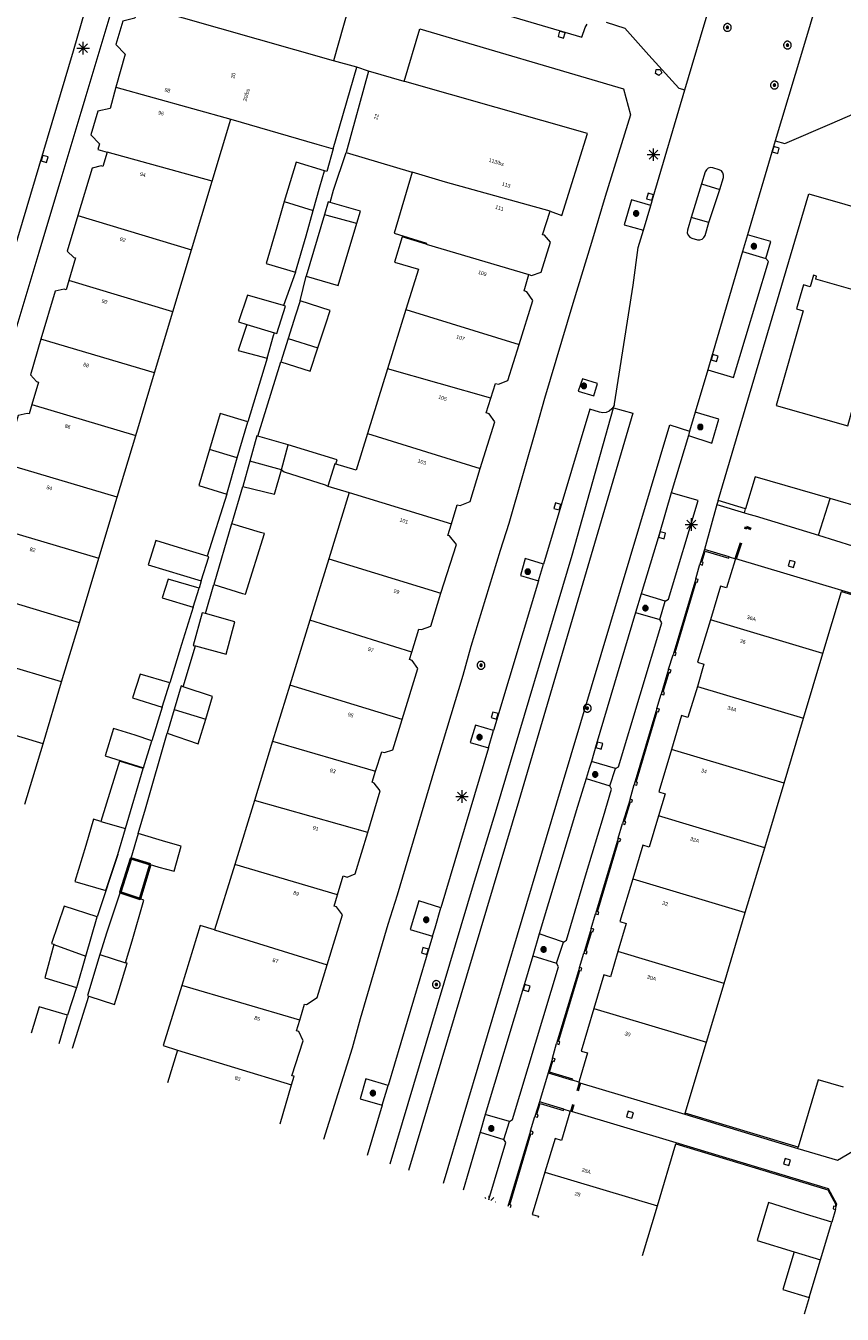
# Model space of a CAD drawing. Header units: metres. Extents: x 135779 to 137489, y 452643 to 455118.
# Tile 40 of 256: x 136502 to 136567, y 452694 to 452797. Entities that reach past the tile are written whole.
import ezdxf
from ezdxf.enums import TextEntityAlignment as Align

# ---------------------------------------------------------------- set-up
doc = ezdxf.new("R2010")
doc.units = ezdxf.units.M
doc.linetypes.add('DGN_Style_4', pattern=[89.853097, 44.898487, -22.449243, 0.056123, -22.449243])
for name, color, linetype, lineweight in [('KTop_GBI_Luifel', 40, 'Continuous', 40), ('KTop_NAR_Huisnummer (t)', 7, 'Continuous', 13), ('KTop_NAR_Huisnummer tijdelijk (t)', 7, 'Continuous', 13), ('KTop_PAL_Lichtmast', 40, 'Continuous', 13), ('KTop_PND_Grondvlaksituatie van BAG-pand [tachy]', 1, 'Continuous', 13), ('KTop_PND_Pandscheiding', 40, 'Continuous', 13), ('KTop_PUT_Brandkraan of -put', 1, 'Continuous', 13), ('KTop_PUT_Inspectie- of rioolput', 15, 'Continuous', 13), ('KTop_PUT_Kolk', 15, 'Continuous', 13), ('KTop_SHD_Hek (l)', 15, 'DGN_Style_4', 40), ('KTop_SHD_Muur', 15, 'Continuous', 13), ('KTop_VGO_Boom', 92, 'Continuous', 13), ('KTop_WGD_Parkeervlak', 251, 'Continuous', 13), ('KTop_WGD_Rijbaan_Lokale weg', 251, 'Continuous', 13), ('KTop_WGD_Rijbaan_Lokale weg_fietsstrook', 40, 'Continuous', 13), ('KTop_WGD_Rijbaan_Lokale weg_verkeersdrempel', 40, 'Continuous', 13), ('KTop_WGD_Voetpad', 251, 'Continuous', 13), ('KTop_WGD_Voetpad_achterpad', 251, 'Continuous', 13)]:
    doc.layers.add(name, color=color, linetype=linetype, lineweight=lineweight)
doc.styles.add('Style-ROVU', font='ROVU.shx')
doc.styles.add('Style-ROVUCURSIEF', font='ROVUCURSIEF.shx')

# ---------------------------------------------------------------- blocks, each defined once
blk = doc.blocks.new('PAL_Lichtmast')
at = {"layer": 'KTop_PAL_Lichtmast'}
for p, q in [((-0.35, -0.35), (0.35, 0.35)), ((0.35, -0.35), (-0.35, 0.35)), ((0, -0.5), (0, 0.5)), ((-0.5, 0), (0.5, 0))]:
    blk.add_line(p, q, dxfattribs=at)
blk = doc.blocks.new('PUT_Brandkraan_of_-put')
at = {"layer": 'KTop_PUT_Brandkraan of -put'}
for p, q in [((-0.25, 0.03), (0, 0.25)), ((-0.16, -0.25), (-0.25, 0.03)), ((0, 0.25), (0.25, 0.03)), ((0.25, 0.03), (0.16, -0.25)), ((0.16, -0.25), (-0.16, -0.25))]:
    blk.add_line(p, q, dxfattribs=at)
blk = doc.blocks.new('PUT_Inspectie-_of_rioolput')
at = {"layer": 'KTop_PUT_Inspectie- of rioolput', "flags": 128}
for points in [[(0.31, 0), (0.31, 0.03), (0.3, 0.06), (0.29, 0.1), (0.28, 0.13), (0.27, 0.15), (0.25, 0.18), (0.23, 0.21), (0.21, 0.23), (0.18, 0.25), (0.15, 0.27), (0.13, 0.28), (0.1, 0.29), (0.06, 0.3), (0.03, 0.31), (0, 0.31), (-0.03, 0.31), (-0.06, 0.3), (-0.1, 0.29), (-0.13, 0.28), (-0.16, 0.27), (-0.18, 0.25), (-0.21, 0.23), (-0.23, 0.21), (-0.25, 0.18), (-0.27, 0.15), (-0.28, 0.13), (-0.29, 0.1), (-0.3, 0.06), (-0.31, 0.03), (-0.31, 0), (-0.31, -0.03), (-0.3, -0.06), (-0.29, -0.1), (-0.28, -0.13), (-0.27, -0.16), (-0.25, -0.18), (-0.23, -0.21), (-0.21, -0.23), (-0.18, -0.25), (-0.15, -0.27), (-0.13, -0.28), (-0.1, -0.29), (-0.06, -0.3), (-0.03, -0.31), (0, -0.31), (0.03, -0.31), (0.06, -0.3), (0.1, -0.29), (0.13, -0.28), (0.15, -0.27), (0.18, -0.25), (0.21, -0.23), (0.23, -0.21), (0.25, -0.18), (0.27, -0.15), (0.28, -0.13), (0.29, -0.1), (0.3, -0.06), (0.31, -0.03), (0.31, 0)], [(0.1, 0), (0.09, 0.01), (0.09, 0.02), (0.09, 0.03), (0.09, 0.04), (0.08, 0.05), (0.08, 0.06), (0.07, 0.06), (0.06, 0.07), (0.06, 0.08), (0.05, 0.08), (0.04, 0.09), (0.03, 0.09), (0.02, 0.09), (0.01, 0.09), (0, 0.09), (-0.01, 0.09), (-0.02, 0.09), (-0.03, 0.09), (-0.04, 0.09), (-0.05, 0.08), (-0.06, 0.08), (-0.06, 0.07), (-0.07, 0.06), (-0.08, 0.06), (-0.08, 0.05), (-0.09, 0.04), (-0.09, 0.03), (-0.09, 0.02), (-0.09, 0.01), (-0.09, 0), (-0.09, -0.01), (-0.09, -0.02), (-0.09, -0.03), (-0.09, -0.04), (-0.08, -0.05), (-0.08, -0.06), (-0.07, -0.06), (-0.06, -0.07), (-0.06, -0.08), (-0.05, -0.08), (-0.04, -0.09), (-0.03, -0.09), (-0.02, -0.09), (-0.01, -0.09), (0, -0.09), (0.01, -0.09), (0.02, -0.09), (0.03, -0.09), (0.04, -0.09), (0.05, -0.08), (0.06, -0.08), (0.06, -0.07), (0.07, -0.06), (0.08, -0.06), (0.08, -0.05), (0.09, -0.04), (0.09, -0.03), (0.09, -0.02), (0.09, -0.01), (0.1, 0)], [(0.04, 0), (0.03, 0), (0.03, 0.01), (0.03, 0.01), (0.03, 0.01), (0.03, 0.02), (0.03, 0.02), (0.03, 0.02), (0.02, 0.03), (0.02, 0.03), (0.02, 0.03), (0.01, 0.03), (0.01, 0.03), (0.01, 0.03), (0, 0.03), (0, 0.03), (0, 0.03), (-0.01, 0.03), (-0.01, 0.03), (-0.01, 0.03), (-0.02, 0.03), (-0.02, 0.03), (-0.02, 0.03), (-0.03, 0.02), (-0.03, 0.02), (-0.03, 0.02), (-0.03, 0.01), (-0.03, 0.01), (-0.03, 0.01), (-0.03, 0), (-0.03, 0), (-0.03, 0), (-0.03, -0.01), (-0.03, -0.01), (-0.03, -0.01), (-0.03, -0.02), (-0.03, -0.02), (-0.03, -0.02), (-0.02, -0.03), (-0.02, -0.03), (-0.02, -0.03), (-0.01, -0.03), (-0.01, -0.03), (-0.01, -0.03), (0, -0.03), (0, -0.03), (0, -0.03), (0.01, -0.03), (0.01, -0.03), (0.01, -0.03), (0.02, -0.03), (0.02, -0.03), (0.02, -0.03), (0.03, -0.02), (0.03, -0.02), (0.03, -0.02), (0.03, -0.01), (0.03, -0.01), (0.03, -0.01), (0.03, 0), (0.04, 0)], [(0.01, 0.02), (0.01, 0.02), (0.01, 0.02), (0, 0.02), (0, 0.02), (0, 0.02), (0, 0.02), (-0.01, 0.02), (-0.01, 0.02), (-0.01, 0.02), (-0.01, 0.02), (-0.01, 0.02), (-0.02, 0.02), (-0.02, 0.01), (-0.02, 0.01), (-0.02, 0.01), (-0.02, 0.01), (-0.02, 0.01), (-0.02, 0), (-0.02, 0), (-0.02, 0), (-0.02, 0), (-0.02, -0.01), (-0.02, -0.01), (-0.02, -0.01), (-0.02, -0.01), (-0.02, -0.01), (-0.02, -0.02), (-0.01, -0.02), (-0.01, -0.02), (-0.01, -0.02), (-0.01, -0.02), (-0.01, -0.02), (0, -0.02), (0, -0.02), (0, -0.02), (0, -0.02), (0.01, -0.02), (0.01, -0.02), (0.01, -0.02), (0.01, -0.02), (0.01, -0.02), (0.02, -0.02), (0.02, -0.01), (0.02, -0.01), (0.02, -0.01), (0.02, -0.01), (0.02, -0.01), (0.02, 0), (0.02, 0), (0.02, 0), (0.02, 0), (0.02, 0.01), (0.02, 0.01), (0.02, 0.01), (0.02, 0.01), (0.02, 0.01), (0.02, 0.02), (0.01, 0.02), (0.01, 0.02), (0.01, 0.02)]]:
    blk.add_lwpolyline(points, dxfattribs=at)
blk = doc.blocks.new('PUT_Kolk')
at = {"layer": 'KTop_PUT_Kolk', "flags": 128}
blk.add_lwpolyline([(0.22, -0.23), (0.22, 0.22), (-0.23, 0.22), (-0.23, -0.23), (0.22, -0.23)], dxfattribs=at)
blk = doc.blocks.new('VGO_Boom')
at = {"layer": 'KTop_VGO_Boom', "flags": 128}
for points in [[(0.21, 0), (0.21, 0.02), (0.21, 0.04), (0.2, 0.07), (0.2, 0.09), (0.19, 0.11), (0.17, 0.13), (0.16, 0.14), (0.14, 0.16), (0.13, 0.17), (0.11, 0.19), (0.09, 0.2), (0.07, 0.2), (0.04, 0.21), (0.02, 0.21), (0, 0.21), (-0.02, 0.21), (-0.05, 0.21), (-0.07, 0.2), (-0.09, 0.2), (-0.11, 0.19), (-0.13, 0.17), (-0.14, 0.16), (-0.16, 0.14), (-0.17, 0.13), (-0.19, 0.11), (-0.2, 0.09), (-0.2, 0.07), (-0.21, 0.04), (-0.21, 0.02), (-0.22, 0), (-0.21, -0.02), (-0.21, -0.05), (-0.2, -0.07), (-0.2, -0.09), (-0.19, -0.11), (-0.17, -0.13), (-0.16, -0.14), (-0.14, -0.16), (-0.13, -0.17), (-0.11, -0.19), (-0.09, -0.2), (-0.07, -0.2), (-0.05, -0.21), (-0.02, -0.21), (0, -0.22), (0.02, -0.21), (0.04, -0.21), (0.07, -0.2), (0.09, -0.2), (0.11, -0.19), (0.13, -0.17), (0.14, -0.16), (0.16, -0.14), (0.17, -0.13), (0.19, -0.11), (0.2, -0.09), (0.2, -0.07), (0.21, -0.05), (0.21, -0.02), (0.21, 0)], [(0.15, 0), (0.15, 0.02), (0.15, 0.03), (0.15, 0.05), (0.14, 0.06), (0.13, 0.08), (0.13, 0.09), (0.12, 0.1), (0.1, 0.12), (0.09, 0.13), (0.08, 0.13), (0.06, 0.14), (0.05, 0.15), (0.03, 0.15), (0.02, 0.15), (0, 0.15), (-0.02, 0.15), (-0.03, 0.15), (-0.05, 0.15), (-0.06, 0.14), (-0.08, 0.13), (-0.09, 0.13), (-0.1, 0.12), (-0.12, 0.1), (-0.13, 0.09), (-0.13, 0.08), (-0.14, 0.06), (-0.15, 0.05), (-0.15, 0.03), (-0.15, 0.02), (-0.16, 0), (-0.15, -0.02), (-0.15, -0.03), (-0.15, -0.05), (-0.14, -0.06), (-0.13, -0.08), (-0.13, -0.09), (-0.12, -0.1), (-0.1, -0.12), (-0.09, -0.13), (-0.08, -0.13), (-0.06, -0.14), (-0.05, -0.15), (-0.03, -0.15), (-0.02, -0.15), (0, -0.16), (0.02, -0.15), (0.03, -0.15), (0.05, -0.15), (0.06, -0.14), (0.08, -0.13), (0.09, -0.13), (0.1, -0.12), (0.12, -0.1), (0.13, -0.09), (0.13, -0.08), (0.14, -0.06), (0.15, -0.05), (0.15, -0.03), (0.15, -0.02), (0.15, 0)], [(0.1, 0), (0.09, 0.01), (0.09, 0.02), (0.09, 0.03), (0.09, 0.04), (0.08, 0.05), (0.08, 0.06), (0.07, 0.06), (0.06, 0.07), (0.06, 0.08), (0.05, 0.08), (0.04, 0.09), (0.03, 0.09), (0.02, 0.09), (0.01, 0.09), (0, 0.09), (-0.01, 0.09), (-0.02, 0.09), (-0.03, 0.09), (-0.04, 0.09), (-0.05, 0.08), (-0.06, 0.08), (-0.06, 0.07), (-0.07, 0.06), (-0.08, 0.06), (-0.08, 0.05), (-0.09, 0.04), (-0.09, 0.03), (-0.09, 0.02), (-0.09, 0.01), (-0.1, 0), (-0.09, -0.01), (-0.09, -0.02), (-0.09, -0.03), (-0.09, -0.04), (-0.08, -0.05), (-0.08, -0.06), (-0.07, -0.06), (-0.06, -0.07), (-0.06, -0.08), (-0.05, -0.08), (-0.04, -0.09), (-0.03, -0.09), (-0.02, -0.09), (-0.01, -0.09), (0, -0.1), (0.01, -0.09), (0.02, -0.09), (0.03, -0.09), (0.04, -0.09), (0.05, -0.08), (0.06, -0.08), (0.06, -0.07), (0.07, -0.06), (0.08, -0.06), (0.08, -0.05), (0.09, -0.04), (0.09, -0.03), (0.09, -0.02), (0.09, -0.01), (0.1, 0)], [(0.04, 0), (0.03, 0), (0.03, 0.01), (0.03, 0.01), (0.03, 0.01), (0.03, 0.02), (0.03, 0.02), (0.03, 0.02), (0.02, 0.03), (0.02, 0.03), (0.02, 0.03), (0.01, 0.03), (0.01, 0.03), (0.01, 0.03), (0, 0.03), (0, 0.03), (0, 0.03), (-0.01, 0.03), (-0.01, 0.03), (-0.01, 0.03), (-0.02, 0.03), (-0.02, 0.03), (-0.02, 0.03), (-0.03, 0.02), (-0.03, 0.02), (-0.03, 0.02), (-0.03, 0.01), (-0.03, 0.01), (-0.03, 0.01), (-0.04, 0), (-0.04, 0), (-0.04, 0), (-0.03, -0.01), (-0.03, -0.01), (-0.03, -0.01), (-0.03, -0.02), (-0.03, -0.02), (-0.03, -0.02), (-0.02, -0.03), (-0.02, -0.03), (-0.02, -0.03), (-0.01, -0.03), (-0.01, -0.03), (-0.01, -0.03), (0, -0.04), (0, -0.04), (0, -0.04), (0.01, -0.03), (0.01, -0.03), (0.01, -0.03), (0.02, -0.03), (0.02, -0.03), (0.02, -0.03), (0.03, -0.02), (0.03, -0.02), (0.03, -0.02), (0.03, -0.01), (0.03, -0.01), (0.03, -0.01), (0.03, 0), (0.04, 0)]]:
    blk.add_lwpolyline(points, dxfattribs=at)

msp = doc.modelspace()

# ---------------------------------------------------------------- linework, layer by layer
at = {"layer": 'KTop_GBI_Luifel', "flags": 128}
msp.add_lwpolyline([(136511.93, 452729.75), (136510.35, 452730.23), (136509.51, 452727.55), (136511.1, 452727.01), (136511.93, 452729.75)], dxfattribs=at)
at = {"layer": 'KTop_PAL_Lichtmast'}
for p, q in [((136538.72, 452703.08), (136538.64, 452703.17)), ((136538.99, 452702.98), (136538.99, 452703.31)), ((136539.12, 452702.94), (136539.35, 452703.17)), ((136539.47, 452702.81), (136539.49, 452702.81))]:
    msp.add_line(p, q, dxfattribs=at)
at = {"layer": 'KTop_PND_Grondvlaksituatie van BAG-pand [tachy]', "flags": 128}
for points in [[(136526.55, 452793.91), (136511.46, 452798.17), (136510.82, 452797.78), (136510.68, 452797.3), (136509.71, 452797.07), (136509.15, 452795.2), (136509.89, 452794.42), (136509.16, 452791.8)], [(136526.52, 452786.87), (136528.4, 452793.38)], [(136528.4, 452793.38), (136526.55, 452793.91)], [(136529.34, 452793.07), (136527.56, 452786.57)], [(136532.2, 452792.26), (136529.34, 452793.07)], [(136543.85, 452781.9), (136544.79, 452781.55), (136546.83, 452788.1), (136532.24, 452792.25), (136532.2, 452792.26)], [(136509.16, 452791.8), (136508.69, 452790.1), (136507.71, 452789.87), (136507.15, 452787.99), (136507.84, 452787.26), (136507.71, 452786.83), (136508.47, 452786.61)], [(136516.84, 452784.29), (136518.33, 452789.23)], [(136518.33, 452789.23), (136525.21, 452787.25), (136526.52, 452786.87)], [(136508.47, 452786.61), (136508.13, 452785.47), (136507.98, 452785.51), (136507.26, 452785.33), (136506.13, 452781.56)], [(136525.82, 452785.13), (136523.55, 452785.8), (136522.61, 452782.66)], [(136527.56, 452786.57), (136532.83, 452785.01)], [(136524.92, 452781.94), (136525.44, 452783.85), (136525.82, 452785.13)], [(136532.83, 452785.01), (136531.39, 452780.13), (136533.97, 452779.34), (136533.95, 452779.27)], [(136515.19, 452778.81), (136516.84, 452784.29)], [(136522.61, 452782.66), (136522.02, 452780.61), (136521.17, 452777.72), (136523.52, 452777.03)], [(136526.28, 452782.6), (136526.13, 452782.64), (136525.83, 452781.62)], [(136523.52, 452777.03), (136524.37, 452779.92), (136524.92, 452781.94)], [(136525.83, 452781.62), (136524.37, 452776.72)], [(136528.41, 452780.93), (136528.7, 452781.89), (136526.28, 452782.6)], [(136542.16, 452776.85), (136542.37, 452776.77), (136543.13, 452777.03), (136543.89, 452779.43), (136543.41, 452779.97), (136543.25, 452780.02), (136543.85, 452781.9)], [(136506.13, 452781.56), (136505.28, 452778.7), (136505.8, 452778.2), (136505.94, 452778.16), (136505.4, 452776.36)], [(136524.37, 452776.72), (136526.92, 452775.96), (136528.41, 452780.93)], [(136533.95, 452779.27), (136532.04, 452779.84), (136531.42, 452777.83), (136533.33, 452777.27), (136532.33, 452774.06)], [(136513.7, 452773.85), (136515.19, 452778.81)], [(136541.37, 452771.26), (136542.47, 452774.78), (136542, 452775.46), (136541.77, 452775.55), (136542.16, 452776.85)], [(136570.56, 452775.12), (136570.35, 452775.19), (136570.29, 452774.99), (136565.07, 452776.48), (136565.14, 452776.72), (136564.88, 452776.79), (136564.62, 452775.87), (136564.08, 452776.03), (136563.82, 452775.11), (136563.53, 452774.1), (136564.07, 452773.95), (136561.9, 452766.39), (136567.62, 452764.75), (136568.49, 452767.85)], [(136505.4, 452776.36), (136505.18, 452775.63), (136505.04, 452775.68), (136504.32, 452775.5), (136503.17, 452771.67)], [(136522.55, 452774.36), (136519.67, 452775.18), (136518.96, 452773.06), (136519.61, 452772.86)], [(136523.87, 452774.74), (136523.51, 452773.59), (136522.93, 452771.73)], [(136525.3, 452770.99), (136525.93, 452772.9), (136526.28, 452773.98), (136523.87, 452774.74)], [(136512.24, 452769), (136513.7, 452773.85)], [(136521.83, 452772.18), (136522.03, 452772.12), (136522.7, 452774.32), (136522.55, 452774.36)], [(136532.33, 452774.06), (136530.86, 452769.31)], [(136519.61, 452772.86), (136518.93, 452770.77), (136521.24, 452770.16)], [(136503.17, 452771.67), (136502.33, 452768.84), (136502.83, 452768.29), (136502.97, 452768.25), (136502.44, 452766.46)], [(136521.24, 452770.16), (136521.76, 452771.98), (136521.83, 452772.18)], [(136522.93, 452771.73), (136522.34, 452769.87)], [(136522.34, 452769.87), (136524.68, 452769.12), (136525.3, 452770.99)], [(136539.11, 452766.97), (136539.48, 452768.15), (136539.72, 452768.09), (136540.48, 452768.37), (136541.37, 452771.26)], [(136530.86, 452769.31), (136529.27, 452764.16)], [(136510.74, 452764), (136512.24, 452769)], [(136502.44, 452766.46), (136502.22, 452765.72), (136502.07, 452765.76), (136501.35, 452765.58), (136500.21, 452761.76)], [(136538.27, 452761.36), (136539.43, 452765.08), (136538.99, 452765.72), (136538.75, 452765.79), (136539.11, 452766.97)], [(136519.7, 452765.09), (136517.48, 452765.75), (136516.63, 452762.87)], [(136518.86, 452762.21), (136519.7, 452765.09)], [(136529.27, 452764.16), (136528.36, 452761.22), (136526.65, 452761.74)], [(136509.26, 452759.07), (136510.74, 452764)], [(136520.5, 452763.94), (136520.41, 452763.97), (136519.86, 452761.94)], [(136522.91, 452763.25), (136520.5, 452763.94)], [(136526.65, 452761.74), (136526.72, 452761.72), (136526.83, 452762.05), (136522.91, 452763.25)], [(136516.63, 452762.87), (136515.78, 452759.99), (136518.01, 452759.32)], [(136518.01, 452759.32), (136518.86, 452762.21)], [(136519.86, 452761.94), (136519.31, 452759.91)], [(136519.31, 452759.91), (136521.84, 452759.31), (136522.39, 452761.25)], [(136522.39, 452761.25), (136522.61, 452761.09), (136525.89, 452760.04), (136526.1, 452759.94)], [(136535.96, 452756.95), (136536.43, 452758.46), (136536.67, 452758.41), (136537.45, 452758.72), (136538.27, 452761.36)], [(136566.22, 452758.95), (136560.23, 452760.7), (136559.47, 452758.13)], [(136507.79, 452754.19), (136509.26, 452759.07)], [(136526.1, 452759.94), (136527.8, 452759.43)], [(136527.8, 452759.43), (136526.17, 452754.15)], [(136571.7, 452757.36), (136566.22, 452758.95)], [(136559.38, 452757.83), (136559.47, 452758.13)], [(136518.43, 452756.94), (136518.39, 452756.95), (136516.98, 452752.09)], [(136516.98, 452752.09), (136519.28, 452751.39), (136519.52, 452751.32), (136521.02, 452756.17), (136520.72, 452756.26), (136518.43, 452756.94)], [(136535.13, 452751.41), (136536.36, 452755.29), (136535.81, 452755.97), (136535.67, 452756), (136535.96, 452756.95)], [(136559.38, 452757.83), (136559.72, 452757.72), (136560.22, 452757.57), (136565.28, 452756.03)], [(136565.28, 452756.03), (136570.71, 452754.33)], [(136516.44, 452754.36), (136514.16, 452755.06), (136512.34, 452755.62), (136511.75, 452753.67), (136515.98, 452752.38)], [(136506.24, 452749.04), (136507.79, 452754.19)], [(136515.98, 452752.38), (136516.58, 452754.31), (136516.44, 452754.36)], [(136526.17, 452754.15), (136524.66, 452749.25)], [(136558.66, 452754.15), (136558.63, 452754.06), (136557.95, 452751.82), (136557.45, 452751.97), (136556.65, 452749.29)], [(136567.15, 452751.62), (136558.68, 452754.15), (136558.66, 452754.15)], [(136515.8, 452751.8), (136513.34, 452752.53), (136512.85, 452751.04), (136515.34, 452750.3)], [(136515.34, 452750.3), (136515.8, 452751.8)], [(136532.79, 452746.69), (136533.36, 452748.54), (136533.58, 452748.51), (136534.31, 452748.78), (136535.13, 452751.41)], [(136565.64, 452746.6), (136567.12, 452751.53)], [(136567.15, 452751.62), (136567.12, 452751.53)], [(136516.31, 452749.77), (136516.05, 452749.84), (136515.34, 452747.24), (136515.53, 452747.19)], [(136515.53, 452747.19), (136517.97, 452746.53), (136518.67, 452749.13), (136516.31, 452749.77)], [(136504.82, 452744.33), (136506.24, 452749.04)], [(136524.66, 452749.25), (136523.06, 452744.07)], [(136556.65, 452749.29), (136555.63, 452745.9), (136556.14, 452745.75), (136555.61, 452743.96)], [(136532.03, 452741.33), (136533.27, 452745.4), (136532.82, 452746.03), (136532.62, 452746.11), (136532.79, 452746.69)], [(136564.09, 452741.43), (136565.64, 452746.6)], [(136513.48, 452744.26), (136511.1, 452744.94), (136510.5, 452743.05), (136512.86, 452742.3)], [(136503.34, 452739.38), (136504.82, 452744.33)], [(136512.86, 452742.3), (136513.48, 452744.26)], [(136514.54, 452743.94), (136514.37, 452744.01), (136513.81, 452742.11)], [(136516.34, 452741.36), (136516.88, 452743.16), (136514.54, 452743.94)], [(136523.06, 452744.07), (136521.68, 452739.58)], [(136555.61, 452743.96), (136554.86, 452741.48), (136554.35, 452741.63), (136553.55, 452738.94)], [(136513.81, 452742.11), (136513.25, 452740.22)], [(136512.04, 452739.63), (136510.69, 452740.06), (136508.96, 452740.6), (136508.29, 452738.43), (136511.37, 452737.47)], [(136513.25, 452740.22), (136515.74, 452739.37), (136516.34, 452741.36)], [(136529.9, 452737.2), (136530.4, 452738.75), (136530.61, 452738.69), (136531.29, 452738.9), (136532.03, 452741.33)], [(136562.54, 452736.25), (136564.09, 452741.43)], [(136511.37, 452737.47), (136512.04, 452739.63)], [(136521.68, 452739.58), (136520.22, 452734.85)], [(136501.88, 452734.56), (136503.34, 452739.38)], [(136553.55, 452738.94), (136552.53, 452735.54), (136553.04, 452735.39), (136552.51, 452733.62)], [(136511.34, 452737.41), (136509.44, 452737.99), (136507.97, 452733.19)], [(136509.93, 452732.61), (136511.34, 452737.41)], [(136529.28, 452732.31), (136530.27, 452735.62), (136529.8, 452736.25), (136529.62, 452736.33), (136529.9, 452737.2)], [(136560.99, 452731.08), (136562.54, 452736.25)], [(136520.22, 452734.85), (136518.65, 452729.76)], [(136507.97, 452733.19), (136507.37, 452733.37), (136506.75, 452731.27), (136505.87, 452728.39), (136508.36, 452727.66), (136509.32, 452730.54)], [(136552.51, 452733.62), (136551.76, 452731.13), (136551.25, 452731.28), (136550.45, 452728.6)], [(136509.32, 452730.54), (136509.93, 452732.61)], [(136510.94, 452732.22), (136510.35, 452730.23)], [(136510.35, 452730.23), (136512.6, 452729.54), (136513.82, 452729.21), (136514.37, 452731.22), (136513.15, 452731.56), (136510.94, 452732.22)], [(136526.86, 452727.32), (136527.31, 452728.83), (136527.63, 452728.73), (136528.28, 452729), (136529.28, 452732.31)], [(136559.44, 452725.91), (136560.99, 452731.08)], [(136518.65, 452729.76), (136517.04, 452724.52)], [(136550.45, 452728.6), (136549.43, 452725.19), (136549.93, 452725.04), (136549.26, 452722.79)], [(136509.51, 452727.55), (136508.43, 452724.34), (136507.89, 452722.56)], [(136509.93, 452721.9), (136510.45, 452723.66), (136511.4, 452726.91), (136511.1, 452727.01), (136509.51, 452727.55)], [(136526.05, 452721.75), (136527.25, 452725.73), (136526.78, 452726.36), (136526.59, 452726.43), (136526.86, 452727.32)], [(136507.66, 452725.57), (136505.02, 452726.41), (136504.01, 452723.44), (136504.21, 452723.38), (136504.21, 452723.37)], [(136506.77, 452722.44), (136507.66, 452725.57)], [(136557.74, 452720.25), (136559.44, 452725.91)], [(136517.04, 452724.52), (136515.89, 452724.88), (136514.42, 452720.1)], [(136504.21, 452723.37), (136503.49, 452720.71), (136506.02, 452719.93)], [(136506.02, 452719.93), (136506.05, 452719.92), (136506.77, 452722.44)], [(136507.89, 452722.56), (136506.89, 452719.28), (136506.99, 452719.24)], [(136549.26, 452722.79), (136548.66, 452720.78), (136548.15, 452720.94), (136547.35, 452718.25)], [(136506.99, 452719.24), (136509.06, 452718.57), (136509.43, 452719.78), (136510.06, 452721.86), (136509.93, 452721.9)], [(136523.85, 452717.33), (136524.24, 452718.6), (136524.39, 452718.58), (136525.25, 452719.13), (136526.05, 452721.75)], [(136514.42, 452720.1), (136512.93, 452715.29), (136514.08, 452714.94)], [(136556.34, 452715.56), (136557.74, 452720.25)], [(136505.29, 452717.72), (136503.02, 452718.38), (136502.4, 452716.28)], [(136547.35, 452718.25), (136546.33, 452714.85), (136546.83, 452714.71), (136546.16, 452712.45), (136546.13, 452712.36)], [(136504.62, 452715.47), (136505.29, 452717.72)], [(136523.18, 452712.15), (136523.39, 452712.85), (136523.21, 452712.89), (136524.12, 452715.67), (136523.78, 452716.43), (136523.59, 452716.48), (136523.85, 452717.33)], [(136514.08, 452714.94), (136513.28, 452712.33)], [(136554.64, 452709.91), (136556.34, 452715.56)], [(136522.27, 452709.06), (136523.18, 452712.15)], [(136546.13, 452712.36), (136546.23, 452712.33), (136554.61, 452709.81)], [(136567.28, 452711.97), (136565.26, 452712.57), (136563.66, 452707.19)], [(136563.63, 452707.09), (136566.8, 452706.14), (136568.04, 452706.86), (136568.16, 452707.26), (136568.46, 452708.26), (136569.36, 452711.27)], [(136545.45, 452710.07), (136545.42, 452709.97), (136544.75, 452707.72), (136544.24, 452707.87), (136543.43, 452705.19)], [(136553.93, 452707.54), (136545.55, 452710.04), (136545.45, 452710.07)], [(136554.64, 452709.91), (136554.61, 452709.81)], [(136553.93, 452707.54), (136553.9, 452707.45)], [(136552.42, 452702.5), (136553.9, 452707.45)], [(136563.63, 452707.09), (136563.66, 452707.19)], [(136543.43, 452705.19), (136542.42, 452701.82), (136542.92, 452701.67), (136542.89, 452701.57)], [(136551.23, 452698.54), (136552.42, 452702.5)], [(136566.35, 452701.21), (136564.26, 452701.84), (136561.3, 452702.76), (136560.4, 452699.73), (136563.35, 452698.83)], [(136565.44, 452698.2), (136566.35, 452701.21)], [(136563.35, 452698.83), (136562.45, 452695.82), (136564.54, 452695.19)], [(136564.54, 452695.19), (136565.44, 452698.2)]]:
    msp.add_lwpolyline(points, dxfattribs=at)
at = {"layer": 'KTop_PND_Pandscheiding', "flags": 128}
for points in [[(136509.16, 452791.8), (136518.33, 452789.23)], [(136516.84, 452784.29), (136508.47, 452786.61)], [(136543.85, 452781.9), (136535.48, 452784.22), (136532.83, 452785.01)], [(136522.61, 452782.66), (136524.92, 452781.94)], [(136525.83, 452781.62), (136526.01, 452781.57), (136528.28, 452780.97), (136528.41, 452780.93)], [(136506.13, 452781.56), (136515.19, 452778.81)], [(136533.95, 452779.27), (136542.16, 452776.85)], [(136513.7, 452773.85), (136505.4, 452776.36)], [(136532.33, 452774.06), (136541.37, 452771.26)], [(136519.61, 452772.86), (136521.83, 452772.18)], [(136512.24, 452769), (136503.17, 452771.67)], [(136522.93, 452771.73), (136525.3, 452770.99)], [(136539.11, 452766.97), (136530.86, 452769.31)], [(136502.44, 452766.46), (136510.74, 452764)], [(136529.27, 452764.16), (136538.27, 452761.36)], [(136522.39, 452761.25), (136522.91, 452763.25)], [(136518.86, 452762.21), (136516.63, 452762.87)], [(136509.26, 452759.07), (136500.21, 452761.76)], [(136522.39, 452761.25), (136519.86, 452761.94)], [(136526.65, 452761.74), (136526.1, 452759.94)], [(136527.8, 452759.43), (136535.96, 452756.95)], [(136565.28, 452756.03), (136566.22, 452758.95)], [(136499.5, 452756.66), (136500, 452756.51), (136507.79, 452754.19)], [(136526.17, 452754.15), (136535.13, 452751.41)], [(136506.24, 452749.04), (136500, 452750.94), (136497.22, 452751.79)], [(136532.79, 452746.69), (136524.66, 452749.25)], [(136565.64, 452746.6), (136556.65, 452749.29)], [(136504.82, 452744.33), (136500, 452745.77), (136496.55, 452746.8)], [(136532.03, 452741.33), (136523.06, 452744.07)], [(136555.61, 452743.96), (136564.09, 452741.43)], [(136503.34, 452739.38), (136500, 452740.38), (136494.32, 452742.09)], [(136513.81, 452742.11), (136516.34, 452741.36)], [(136521.68, 452739.58), (136529.9, 452737.2)], [(136562.54, 452736.25), (136553.55, 452738.94)], [(136529.28, 452732.31), (136520.22, 452734.85)], [(136560.99, 452731.08), (136552.51, 452733.62)], [(136507.97, 452733.19), (136509.93, 452732.61)], [(136526.86, 452727.32), (136518.65, 452729.76)], [(136550.45, 452728.6), (136559.44, 452725.91)], [(136517.04, 452724.52), (136526.05, 452721.75)], [(136504.21, 452723.37), (136506.77, 452722.44)], [(136507.89, 452722.56), (136509.93, 452721.9)], [(136557.74, 452720.25), (136549.26, 452722.79)], [(136523.85, 452717.33), (136514.42, 452720.1)], [(136547.35, 452718.25), (136556.34, 452715.56)], [(136514.08, 452714.94), (136523.18, 452712.15)], [(136543.43, 452705.19), (136552.42, 452702.5)], [(136563.35, 452698.83), (136565.44, 452698.2)]]:
    msp.add_lwpolyline(points, dxfattribs=at)
at = {"layer": 'KTop_SHD_Hek (l)', "flags": 128}
for points in [[(136559.45, 452756.51), (136559.51, 452756.69), (136559.89, 452756.54)], [(136558.68, 452754.15), (136559.1, 452755.43)], [(136546.23, 452712.33), (136546.03, 452711.68)], [(136545.55, 452710.04), (136545.71, 452710.58)]]:
    msp.add_lwpolyline(points, dxfattribs=at)
at = {"layer": 'KTop_SHD_Muur', "flags": 128}
for points in [[(136557.27, 452758.79), (136557.17, 452758.48)], [(136557.17, 452758.48), (136559.38, 452757.83)], [(136559.47, 452758.13), (136557.27, 452758.79)], [(136556.17, 452754.9), (136555.82, 452753.71)], [(136558.15, 452754.3), (136556.17, 452754.9)], [(136555.82, 452753.71), (136556.03, 452753.65), (136556.08, 452753.85), (136555.98, 452753.88), (136556.24, 452754.77), (136558.12, 452754.21), (136558.15, 452754.3)], [(136553.67, 452746.49), (136553.87, 452746.43), (136553.93, 452746.63), (136553.83, 452746.67), (136555.51, 452752.32), (136555.62, 452752.29), (136555.68, 452752.49), (136555.48, 452752.55)], [(136555.48, 452752.55), (136553.67, 452746.49)], [(136567.12, 452751.53), (136579.28, 452747.89), (136579.88, 452746.68), (136579.83, 452746.52), (136579.72, 452746.55), (136579.66, 452746.35), (136579.86, 452746.29)], [(136579.86, 452746.29), (136579.99, 452746.69), (136579.35, 452747.97), (136567.15, 452751.62)], [(136552.72, 452743.35), (136552.92, 452743.29), (136552.98, 452743.49), (136552.87, 452743.52), (136553.35, 452745.1), (136553.45, 452745.06), (136553.51, 452745.27), (136553.31, 452745.33)], [(136553.31, 452745.33), (136552.72, 452743.35)], [(136550.57, 452736.14), (136550.77, 452736.08), (136550.83, 452736.28), (136550.72, 452736.31), (136552.41, 452741.97), (136552.52, 452741.94), (136552.58, 452742.14), (136552.38, 452742.2)], [(136552.38, 452742.2), (136550.57, 452736.14)], [(136549.63, 452733.01), (136549.83, 452732.95), (136549.89, 452733.15), (136549.79, 452733.18), (136550.26, 452734.74), (136550.37, 452734.71), (136550.43, 452734.91), (136550.23, 452734.97)], [(136550.23, 452734.97), (136549.63, 452733.01)], [(136547.48, 452725.81), (136547.68, 452725.75), (136547.74, 452725.95), (136547.64, 452725.98), (136549.32, 452731.61), (136549.43, 452731.58), (136549.49, 452731.78), (136549.28, 452731.84)], [(136549.28, 452731.84), (136547.48, 452725.81)], [(136547.13, 452724.64), (136546.55, 452722.67)], [(136546.55, 452722.67), (136546.75, 452722.61), (136546.81, 452722.81), (136546.7, 452722.84), (136547.17, 452724.41), (136547.27, 452724.38), (136547.33, 452724.58), (136547.13, 452724.64)], [(136546.19, 452721.52), (136544.37, 452715.45)], [(136544.37, 452715.45), (136544.57, 452715.39), (136544.63, 452715.59), (136544.53, 452715.62), (136546.23, 452721.29), (136546.33, 452721.26), (136546.39, 452721.46), (136546.19, 452721.52)], [(136544.04, 452714.3), (136543.68, 452713.11)], [(136545.63, 452712.52), (136545.66, 452712.61), (136543.81, 452713.18), (136544.07, 452714.07), (136544.18, 452714.03), (136544.24, 452714.23), (136544.04, 452714.3)], [(136543.68, 452713.11), (136545.63, 452712.52)], [(136542.99, 452710.81), (136542.63, 452709.63)], [(136542.63, 452709.63), (136542.83, 452709.57), (136542.89, 452709.77), (136542.79, 452709.81), (136543.05, 452710.68), (136544.91, 452710.12), (136544.94, 452710.22)], [(136544.94, 452710.22), (136542.99, 452710.81)], [(136554.61, 452709.81), (136563.63, 452707.09)], [(136563.66, 452707.19), (136554.64, 452709.91)], [(136542.29, 452708.48), (136540.48, 452702.44)], [(136540.68, 452702.37), (136540.73, 452702.55), (136540.63, 452702.58), (136542.32, 452708.25), (136542.43, 452708.22), (136542.49, 452708.42), (136542.29, 452708.48)], [(136566.65, 452702.22), (136566.76, 452702.64), (136566.1, 452703.87), (136553.93, 452707.54)], [(136553.9, 452707.45), (136566.03, 452703.79), (136566.66, 452702.62), (136566.61, 452702.45), (136566.5, 452702.48), (136566.45, 452702.27), (136566.65, 452702.22)]]:
    msp.add_lwpolyline(points, dxfattribs=at)
at = {"layer": 'KTop_WGD_Parkeervlak', "flags": 128}
for points in [[(136559.23, 452778.69), (136561.08, 452778.13)], [(136531.08, 452705.86), (136537.74, 452728.15), (136539.56, 452734.16), (136545.61, 452754.43), (136548.9, 452766.2)], [(136553.53, 452759.41), (136552.55, 452756.1), (136551.13, 452751.34)], [(136542.91, 452752.39), (136543.32, 452753.73)], [(136553.05, 452750.78), (136551.13, 452751.34)], [(136550.68, 452749.86), (136547.53, 452739.31), (136547.15, 452737.98)], [(136550.68, 452749.86), (136552.6, 452749.3)], [(136538.92, 452739.06), (136539.33, 452740.44), (136539.33, 452740.44)], [(136549.06, 452737.41), (136547.15, 452737.98)], [(136546.73, 452736.6), (136546.04, 452734.39), (136542.98, 452724.2)], [(136546.73, 452736.6), (136548.61, 452736.02)], [(136534.46, 452724.03), (136534.66, 452724.7), (136535.13, 452726.3)], [(136544.93, 452723.56), (136542.98, 452724.2)], [(136542.46, 452722.45), (136541.73, 452719.96), (136538.67, 452709.8)], [(136542.46, 452722.45), (136544.37, 452721.87)], [(136530.43, 452710.53), (136530.9, 452712.11)], [(136540.6, 452709.24), (136538.67, 452709.8)], [(136538.25, 452708.38), (136536.89, 452703.75)], [(136538.25, 452708.38), (136540.16, 452707.79)]]:
    msp.add_lwpolyline(points, dxfattribs=at)
at = {"layer": 'KTop_WGD_Rijbaan_Lokale weg', "flags": 128}
for points in [[(136524.12, 452802.35), (136546.37, 452795.79), (136546.64, 452796.57), (136546.82, 452796.83)], [(136554.6, 452791.57), (136556.16, 452796.78), (136557.79, 452802.19)], [(136566.01, 452801.46), (136563.92, 452794.48), (136561.82, 452787.5)], [(136500, 452775.3), (136505.78, 452794.69), (136507.58, 452800.97)], [(136551.89, 452782.36), (136552.08, 452783.01), (136554.6, 452791.57)], [(136561.82, 452787.5), (136559.62, 452780.02)], [(136557.4, 452783.63), (136557.69, 452784.59), (136557.71, 452784.77), (136557.65, 452784.96), (136557.53, 452785.12), (136557.35, 452785.21), (136556.86, 452785.36), (136556.67, 452785.38), (136556.48, 452785.33), (136556.33, 452785.2), (136556.23, 452785.03), (136555.94, 452784.07)], [(136555.94, 452784.07), (136555.12, 452781.39)], [(136556.53, 452780.98), (136557.4, 452783.63)], [(136551.3, 452780.37), (136551.89, 452782.36)], [(136555.12, 452781.39), (136554.83, 452780.37), (136554.81, 452780.17), (136554.87, 452779.98), (136555, 452779.83), (136555.17, 452779.75), (136555.62, 452779.62), (136555.8, 452779.6), (136555.99, 452779.66), (136556.14, 452779.79), (136556.24, 452779.96), (136556.53, 452780.98)], [(136548.96, 452766.4), (136548.98, 452766.47), (136549, 452766.53), (136550.47, 452775.98), (136550.89, 452779), (136551.3, 452780.37)], [(136559.62, 452780.02), (136559.23, 452778.69)], [(136559.23, 452778.69), (136556.74, 452770.25), (136556.44, 452769.23)], [(136556.44, 452769.23), (136555.44, 452765.86)], [(136548.9, 452766.2), (136550.45, 452765.77), (136541.36, 452734.84), (136532.53, 452705.33)], [(136548.9, 452766.2), (136548.96, 452766.4)], [(136555.44, 452765.86), (136554.99, 452764.35)], [(136535.33, 452704.32), (136544.77, 452735.91), (136553.42, 452764.84), (136554.99, 452764.35)]]:
    msp.add_lwpolyline(points, dxfattribs=at)
at = {"layer": 'KTop_WGD_Rijbaan_Lokale weg_fietsstrook', "flags": 128}
for points in [[(136554.99, 452764.35), (136554.89, 452763.99)], [(136551.13, 452751.34), (136550.68, 452749.86)], [(136547.15, 452737.98), (136546.98, 452737.4), (136546.73, 452736.6)], [(136542.98, 452724.2), (136542.46, 452722.45)], [(136538.67, 452709.8), (136538.25, 452708.38)]]:
    msp.add_lwpolyline(points, dxfattribs=at)
at = {"layer": 'KTop_WGD_Rijbaan_Lokale weg_verkeersdrempel', "flags": 128}
for points in [[(136548.32, 452796.99), (136549.81, 452796.51), (136551.74, 452794.36), (136554.12, 452791.71), (136554.6, 452791.57)], [(136561.82, 452787.5), (136562.6, 452787.3), (136566.38, 452788.93), (136568.02, 452789.63)]]:
    msp.add_lwpolyline(points, dxfattribs=at)
at = {"layer": 'KTop_WGD_Voetpad', "flags": 128}
for points in [[(136486.14, 452722.19), (136488.28, 452729.52), (136491.29, 452739.43), (136494.21, 452749.33), (136497.09, 452759.22), (136500, 452768.73), (136501.28, 452772.78), (136509.81, 452801.27), (136510.96, 452801.99), (136512.11, 452802.71), (136520.83, 452800.19), (136527.73, 452798.14), (136526.55, 452793.91)], [(136532.2, 452792.26), (136533.43, 452796.45), (136549.71, 452791.66), (136550.27, 452789.59), (136548.25, 452783.07), (136547.16, 452779.39), (136545.67, 452774.52), (136543.39, 452766.94), (136542.79, 452764.75), (136540.54, 452756.98), (136539.86, 452754.81), (136537.52, 452747.15), (136536.87, 452744.84), (136534.61, 452737.37), (136531.62, 452727.3), (136530.88, 452724.97), (136528.68, 452717.44), (136528.03, 452715.09), (136525.75, 452707.8)], [(136529.34, 452793.07), (136528.4, 452793.38)], [(136555.94, 452784.07), (136557.4, 452783.63)], [(136551.89, 452782.36), (136550.36, 452782.81), (136549.77, 452780.82), (136551.3, 452780.37)], [(136557.27, 452758.79), (136564.52, 452783.28), (136614.53, 452768.93), (136607.26, 452743.81)], [(136556.53, 452780.98), (136555.12, 452781.39)], [(136561.08, 452778.13), (136561.47, 452779.47), (136559.62, 452780.02)], [(136556.44, 452769.23), (136558.51, 452768.62), (136561.29, 452777.87), (136561.08, 452778.13)], [(136546.1, 452767.53), (136547.34, 452767.16), (136547.64, 452768.15), (136546.44, 452768.51), (136546.1, 452767.53)], [(136548.96, 452766.4), (136548.93, 452766.34), (136548.78, 452766.11), (136548.57, 452765.94), (136548.32, 452765.83), (136548.05, 452765.8), (136547.79, 452765.85), (136547.02, 452766.08), (136543.32, 452753.73)], [(136554.89, 452763.99), (136556.78, 452763.39), (136557.32, 452765.3), (136555.44, 452765.86)], [(136554.89, 452763.99), (136553.53, 452759.41)], [(136553.05, 452750.78), (136553.3, 452750.93), (136555.67, 452758.8), (136553.53, 452759.41)], [(136557.17, 452758.48), (136556.17, 452754.9)], [(136543.32, 452753.73), (136541.86, 452754.17), (136541.47, 452752.82), (136542.91, 452752.39)], [(136555.48, 452752.55), (136555.82, 452753.71)], [(136542.91, 452752.39), (136539.33, 452740.44)], [(136552.6, 452749.3), (136553.05, 452750.78)], [(136549.06, 452737.41), (136549.3, 452737.54), (136552.76, 452749.05), (136552.6, 452749.3)], [(136553.31, 452745.33), (136553.67, 452746.49)], [(136552.38, 452742.2), (136552.72, 452743.35)], [(136539.33, 452740.44), (136537.89, 452740.87), (136537.46, 452739.49), (136538.92, 452739.06)], [(136538.92, 452739.06), (136535.13, 452726.3)], [(136548.61, 452736.02), (136549.06, 452737.41)], [(136544.93, 452723.56), (136545.17, 452723.72), (136546.76, 452729.11), (136548.11, 452733.59), (136548.75, 452735.77), (136548.61, 452736.02)], [(136550.23, 452734.97), (136550.57, 452736.14)], [(136549.28, 452731.84), (136549.63, 452733.01)], [(136535.13, 452726.3), (136533.35, 452726.85), (136532.66, 452724.57), (136534.46, 452724.03)], [(136547.13, 452724.64), (136547.48, 452725.81)], [(136534.46, 452724.03), (136530.9, 452712.11), (136530.9, 452712.11)], [(136544.37, 452721.87), (136544.93, 452723.56)], [(136546.19, 452721.52), (136546.55, 452722.67)], [(136540.6, 452709.24), (136540.85, 452709.38), (136544.53, 452721.59), (136544.37, 452721.87)], [(136544.04, 452714.3), (136544.37, 452715.45)], [(136543.68, 452713.11), (136542.99, 452710.81)], [(136530.9, 452712.11), (136529.14, 452712.63), (136528.67, 452711.05), (136530.43, 452710.53)], [(136530.43, 452710.53), (136529.23, 452706.53)], [(136542.29, 452708.48), (136542.63, 452709.63)], [(136540.16, 452707.79), (136540.6, 452709.24)], [(136538.94, 452703), (136540.3, 452707.55), (136540.16, 452707.79)]]:
    msp.add_lwpolyline(points, dxfattribs=at)
at = {"layer": 'KTop_WGD_Voetpad_achterpad', "flags": 128}
for points in [[(136526.52, 452786.87), (136526.01, 452785.07), (136525.82, 452785.13)], [(136526.28, 452782.6), (136526.54, 452783.58), (136527.56, 452786.57)], [(136523.52, 452777.03), (136522.55, 452774.36)], [(136523.87, 452774.74), (136524.37, 452776.72)], [(136521.24, 452770.16), (136519.7, 452765.09)], [(136520.5, 452763.94), (136522.34, 452769.87)], [(136518.01, 452759.32), (136516.44, 452754.36)], [(136518.43, 452756.94), (136519.31, 452759.91)], [(136558.15, 452754.3), (136558.66, 452754.15)], [(136515.98, 452752.38), (136515.8, 452751.8)], [(136516.31, 452749.77), (136516.98, 452752.09)], [(136515.34, 452750.3), (136514.41, 452747.31), (136513.48, 452744.26)], [(136514.54, 452743.94), (136515.53, 452747.19)], [(136512.86, 452742.3), (136512.04, 452739.63)], [(136510.94, 452732.22), (136511.53, 452734.2), (136513.25, 452740.22)], [(136511.37, 452737.47), (136511.34, 452737.41)], [(136509.32, 452730.54), (136507.66, 452725.57)], [(136509.51, 452727.55), (136510.35, 452730.23)], [(136506.02, 452719.93), (136505.29, 452717.72)], [(136505.7, 452715.08), (136506.99, 452719.24)], [(136546.13, 452712.36), (136545.63, 452712.52)], [(136544.94, 452710.22), (136545.45, 452710.07)], [(136566.65, 452702.22), (136566.35, 452701.21)], [(136564.54, 452695.19), (136564.14, 452693.85)]]:
    msp.add_lwpolyline(points, dxfattribs=at)

# ---------------------------------------------------------------- block references
at = {"layer": 'KTop_PAL_Lichtmast'}
for p in [(136506.54, 452794.91), (136552.1, 452786.41), (136555.13, 452756.89), (136536.81, 452735.17)]:
    msp.add_blockref('PAL_Lichtmast', p, dxfattribs=at)
at = {"layer": 'KTop_PUT_Brandkraan of -put', "rotation": 41.86629003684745}
msp.add_blockref('PUT_Brandkraan_of_-put', (136552.48, 452793.02), dxfattribs=at)
at = {"layer": 'KTop_PUT_Inspectie- of rioolput'}
for p, rotation in [((136558.01, 452796.56), 253.4893507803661), ((136562.81, 452795.15), 253.4893507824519), ((136561.77, 452791.96), 343.3075308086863), ((136538.33, 452745.65), 164.1103584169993), ((136546.82, 452742.22), 163.3560114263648), ((136534.76, 452720.17), 343.3534516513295)]:
    msp.add_blockref('PUT_Inspectie-_of_rioolput', p, dxfattribs=dict(at, rotation=rotation))
at = {"layer": 'KTop_PUT_Kolk'}
for p, rotation in [((136544.76, 452796), 73.5806306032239), ((136561.87, 452786.77), 163.5830819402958), ((136503.47, 452786.07), 163.3951134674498), ((136551.83, 452783.05), 343.4956386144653), ((136556.98, 452770.18), 163.5788642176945), ((136544.43, 452758.33), 343.3216087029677), ((136552.79, 452756.03), 163.4944613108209), ((136563.15, 452753.74), 253.4019553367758), ((136539.43, 452741.64), 343.3187968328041), ((136547.78, 452739.24), 163.3765622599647), ((136533.85, 452722.85), 343.3819443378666), ((136541.97, 452719.89), 163.6365931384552), ((136550.23, 452709.76), 253.439366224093), ((136562.78, 452706), 253.2230414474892)]:
    msp.add_blockref('PUT_Kolk', p, dxfattribs=dict(at, rotation=rotation))
at = {"layer": 'KTop_VGO_Boom'}
for p in [(136550.72, 452781.72), (136560.13, 452779.1), (136546.55, 452767.95), (136555.85, 452764.67), (136542.06, 452753.12), (136551.46, 452750.21), (136538.21, 452739.91), (136547.45, 452736.94), (136533.95, 452725.34), (136543.33, 452722.97), (136529.69, 452711.5), (136539.15, 452708.68)]:
    msp.add_blockref('VGO_Boom', p, dxfattribs=at)

# ---------------------------------------------------------------- texts
at = {"layer": 'KTop_NAR_Huisnummer (t)', "style": 'Style-ROVU'}
for s, rotation, p in [('20', 74, (136518.59, 452792.94)), ('20/bs', 74, (136519.72, 452791.66)), ('22', 74, (136530.03, 452789.65)), ('113/bs', 342.8, (136540.15, 452785.63)), ('113', 342.8, (136540.67, 452783.89)), ('111', 342.8, (136540.14, 452782.04)), ('109', 342.8, (136538.77, 452776.84)), ('107', 342.8, (136537.02, 452771.68)), ('105', 342.8, (136535.59, 452766.88)), ('103', 342.8, (136533.94, 452761.78)), ('101', 342.8, (136532.5, 452757.07)), ('99', 342.5, (136531.8, 452751.46)), ('97', 342.8, (136529.75, 452746.82)), ('95', 342.8, (136528.14, 452741.61)), ('93', 342.8, (136526.71, 452737.15)), ('91', 342.8, (136525.35, 452732.57)), ('89', 342.8, (136523.78, 452727.38)), ('87', 342.8, (136522.13, 452722)), ('85', 342.8, (136520.67, 452717.39)), ('83', 342.8, (136519.11, 452712.61))]:
    msp.add_text(s, height=0.3, rotation=rotation, dxfattribs=at).set_placement(p, align=Align.MIDDLE_RIGHT)
at = {"layer": 'KTop_NAR_Huisnummer tijdelijk (t)', "style": 'Style-ROVUCURSIEF'}
for s, rotation, p in [('98', 343.3, (136513.06, 452791.62)), ('96', 343.3, (136512.55, 452789.79)), ('94', 343.3, (136511.09, 452784.89)), ('92', 343.3, (136509.49, 452779.69)), ('90', 343.3, (136508.03, 452774.75)), ('88', 343.3, (136506.56, 452769.68)), ('86', 343.3, (136505.09, 452764.78)), ('84', 343.3, (136503.63, 452759.88)), ('82', 343.3, (136502.29, 452754.94)), ('36A', 343.4, (136559.58, 452749.51)), ('36', 343.4, (136559.02, 452747.61)), ('34A', 343.4, (136558.02, 452742.27)), ('34', 343.4, (136555.92, 452737.27)), ('32A', 343.4, (136555.04, 452731.82)), ('32', 343.4, (136552.82, 452726.69)), ('30A', 343.4, (136551.6, 452720.8)), ('30', 343.4, (136549.82, 452716.28)), ('28A', 343.4, (136546.39, 452705.4)), ('28', 343.4, (136545.82, 452703.5))]:
    msp.add_text(s, height=0.3, rotation=rotation, dxfattribs=at).set_placement(p, align=Align.MIDDLE_LEFT)

doc.saveas('drawing.dxf')
